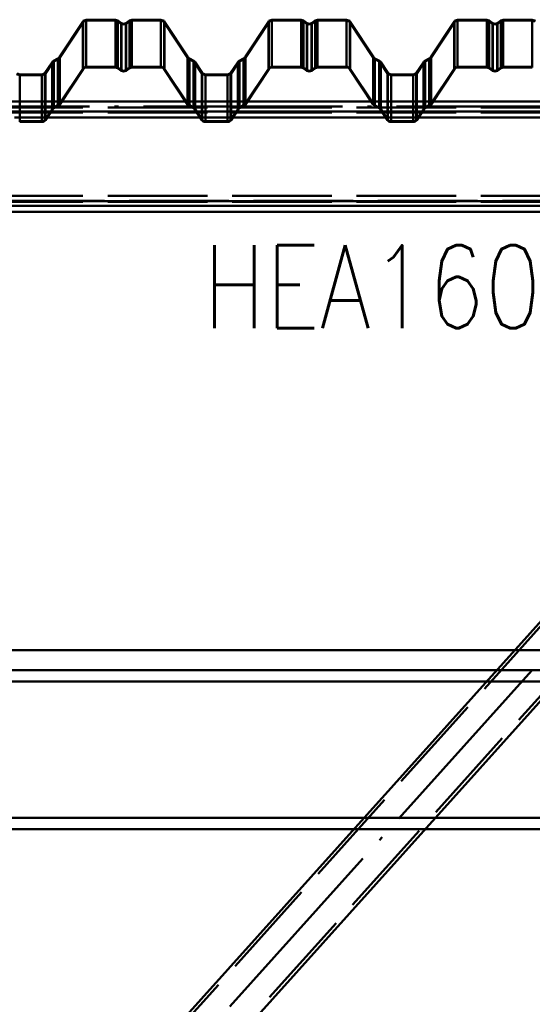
# Paper-space layout 'Layout1' of a CAD drawing. Extents: x -2 to 1033, y -36 to 596.
# Tile 78 of 256: x 80 to 95, y 477 to 507. Entities that reach past the tile are written whole.
import ezdxf

# ---------------------------------------------------------------- set-up
doc = ezdxf.new("R2010")
doc.units = 0
doc.linetypes.add('ACAD_ISO02W100', pattern=[15, 12, -3])
doc.linetypes.add('ACAD_ISO04W100', pattern=[30.5, 24, -3, 0.5, -3])
for name, color, linetype, lineweight in [('SS_JEŘÁBOVÁ DRÁHA', 11, 'CONTINUOUS', 50), ('SS_POPIS_PROFILU', 13, 'CONTINUOUS', 25), ('SS_VAZNICE', 123, 'CONTINUOUS', 50), ('SS_ZTUŽENÍ STĚNY', 203, 'CONTINUOUS', 50)]:
    doc.layers.add(name, color=color, linetype=linetype, lineweight=lineweight)
doc.layers.add('SS_PLECHY', color=7, linetype='CONTINUOUS', lineweight=50, true_color=0xb47846)
doc.styles.add('romans.shx', font='romans.shx', dxfattribs={"height": 5})

psp = doc.layouts.get("Layout1")

# ---------------------------------------------------------------- linework, layer by layer
at = {"layer": 'SS_JEŘÁBOVÁ DRÁHA', "color": 1, "linetype": 'Continuous', "ltscale": 0.25}
for p, q in [((94.6902, 487.985), (55.2, 487.985)), ((94.1511, 487.385), (55.2, 487.385)), ((55.2, 487.045), (93.8456, 487.045)), ((90.1441, 482.925), (55.2, 482.925)), ((128.705, 482.925), (92.295, 482.925)), ((89.8386, 482.585), (55.2, 482.585)), ((129.0105, 482.585), (91.9895, 482.585))]:
    psp.add_line(p, q, dxfattribs=at)
at = {"layer": 'SS_JEŘÁBOVÁ DRÁHA', "color": 3, "linetype": 'ACAD_ISO02W100', "ltscale": 0.25}
for p, q in [((96.8411, 487.985), (94.6902, 487.985)), ((96.302, 487.385), (94.1511, 487.385)), ((93.8456, 487.045), (95.9965, 487.045)), ((92.295, 482.925), (90.1441, 482.925)), ((91.9895, 482.585), (89.8386, 482.585))]:
    psp.add_line(p, q, dxfattribs=at)
at = {"layer": 'SS_JEŘÁBOVÁ DRÁHA', "color": 7, "linetype": 'ACAD_ISO04W100', "ltscale": 0.25}
for p, q in [((171, 487.385), (53.2, 487.385)), ((167.9, 482.585), (50.8, 482.585))]:
    psp.add_line(p, q, dxfattribs=at)
at = {"layer": 'SS_PLECHY', "color": 5, "linetype": 'Continuous', "ltscale": 0.25}
for p, q in [((81.7763, 507.0036), (81.6843, 506.9653)), ((82.6542, 507.0036), (81.7763, 507.0036)), ((81.7763, 505.5812), (81.7763, 507.0036)), ((82.7282, 506.9804), (82.6542, 507.0036)), ((82.6542, 505.5812), (82.6542, 507.0036)), ((83.1492, 507.0036), (83.0752, 506.9804)), ((84.0271, 507.0036), (83.1492, 507.0036)), ((83.1492, 505.5812), (83.1492, 507.0036)), ((84.119, 506.9653), (84.0271, 507.0036)), ((84.0271, 505.5812), (84.0271, 507.0036)), ((87.3743, 507.0036), (87.2823, 506.9653)), ((88.2522, 507.0036), (87.3743, 507.0036)), ((87.3743, 505.5812), (87.3743, 507.0036)), ((88.3262, 506.9804), (88.2522, 507.0036)), ((88.2522, 505.5812), (88.2522, 507.0036)), ((88.7472, 507.0036), (88.6732, 506.9804)), ((89.6251, 507.0036), (88.7472, 507.0036)), ((88.7472, 505.5812), (88.7472, 507.0036)), ((89.717, 506.9653), (89.6251, 507.0036)), ((89.6251, 505.5812), (89.6251, 507.0036)), ((92.9723, 507.0036), (92.8803, 506.9653)), ((93.8502, 507.0036), (92.9723, 507.0036)), ((92.9723, 505.5812), (92.9723, 507.0036)), ((93.9242, 506.9804), (93.8502, 507.0036)), ((93.8502, 505.5812), (93.8502, 507.0036)), ((94.3452, 507.0036), (94.2712, 506.9804)), ((95.2231, 507.0036), (94.3452, 507.0036)), ((94.3452, 505.5812), (94.3452, 507.0036)), ((95.315, 506.9653), (95.2231, 507.0036)), ((95.2231, 505.5812), (95.2231, 507.0036)), ((81.6678, 506.9449), (80.961, 505.8694)), ((81.6843, 506.9653), (81.6678, 506.9449)), ((81.6678, 505.5231), (81.6678, 506.9449)), ((82.8391, 506.9033), (82.7282, 506.9804)), ((82.7282, 505.5582), (82.7282, 506.9804)), ((82.9017, 506.8836), (82.8391, 506.9033)), ((82.8391, 505.4818), (82.8391, 506.9033)), ((82.9643, 506.9033), (82.9017, 506.8836)), ((83.0752, 506.9804), (82.9643, 506.9033)), ((82.9643, 505.4818), (82.9643, 506.9033)), ((83.0752, 505.5582), (83.0752, 506.9804)), ((84.1356, 506.9449), (84.119, 506.9653)), ((84.8424, 505.8694), (84.1356, 506.9449)), ((84.1356, 505.5231), (84.1356, 506.9449)), ((87.2658, 506.9449), (86.559, 505.8694)), ((87.2823, 506.9653), (87.2658, 506.9449)), ((87.2658, 505.5231), (87.2658, 506.9449)), ((88.4371, 506.9033), (88.3262, 506.9804)), ((88.3262, 505.5582), (88.3262, 506.9804)), ((88.4997, 506.8836), (88.4371, 506.9033)), ((88.4371, 505.4818), (88.4371, 506.9033)), ((88.5623, 506.9033), (88.4997, 506.8836)), ((88.6732, 506.9804), (88.5623, 506.9033)), ((88.5623, 505.4818), (88.5623, 506.9033)), ((88.6732, 505.5582), (88.6732, 506.9804)), ((89.7336, 506.9449), (89.717, 506.9653)), ((90.4404, 505.8694), (89.7336, 506.9449)), ((89.7336, 505.5231), (89.7336, 506.9449)), ((92.8638, 506.9449), (92.157, 505.8694)), ((92.8803, 506.9653), (92.8638, 506.9449)), ((92.8638, 505.5231), (92.8638, 506.9449)), ((94.0351, 506.9033), (93.9242, 506.9804)), ((93.9242, 505.5582), (93.9242, 506.9804)), ((94.0977, 506.8836), (94.0351, 506.9033)), ((94.0351, 505.4818), (94.0351, 506.9033)), ((94.1603, 506.9033), (94.0977, 506.8836)), ((94.2712, 506.9804), (94.1603, 506.9033)), ((94.1603, 505.4818), (94.1603, 506.9033)), ((94.2712, 505.5582), (94.2712, 506.9804)), ((80.9213, 505.8329), (80.7886, 505.7613)), ((80.947, 505.8521), (80.9213, 505.8329)), ((80.9213, 504.4208), (80.9213, 505.8329)), ((80.961, 505.8694), (80.947, 505.8521)), ((80.961, 504.457), (80.961, 505.8694)), ((84.8564, 505.8521), (84.8424, 505.8694)), ((84.8424, 504.457), (84.8424, 505.8694)), ((84.8821, 505.8329), (84.8564, 505.8521)), ((85.0148, 505.7613), (84.8821, 505.8329)), ((84.8821, 504.4208), (84.8821, 505.8329)), ((86.5193, 505.8329), (86.3866, 505.7613)), ((86.545, 505.8521), (86.5193, 505.8329)), ((86.5193, 504.4208), (86.5193, 505.8329)), ((86.559, 505.8694), (86.545, 505.8521)), ((86.559, 504.457), (86.559, 505.8694)), ((90.4544, 505.8521), (90.4404, 505.8694)), ((90.4404, 504.457), (90.4404, 505.8694)), ((90.4801, 505.8329), (90.4544, 505.8521)), ((90.6128, 505.7613), (90.4801, 505.8329)), ((90.4801, 504.4208), (90.4801, 505.8329)), ((92.1173, 505.8329), (91.9846, 505.7613)), ((92.143, 505.8521), (92.1173, 505.8329)), ((92.1173, 504.4208), (92.1173, 505.8329)), ((92.157, 505.8694), (92.143, 505.8521)), ((92.157, 504.457), (92.157, 505.8694)), ((80.7417, 505.7182), (80.5299, 505.3959)), ((80.7582, 505.7386), (80.7417, 505.7182)), ((80.7417, 504.3071), (80.7417, 505.7182)), ((80.7886, 505.7613), (80.7582, 505.7386)), ((80.7886, 504.3498), (80.7886, 505.7613)), ((80.961, 504.457), (81.6678, 505.5231)), ((80.9777, 504.446), (81.6845, 505.5121)), ((81.7763, 505.5812), (82.6542, 505.5812)), ((81.7763, 505.5613), (82.6542, 505.5613)), ((82.7168, 505.5418), (82.8277, 505.4654)), ((82.7282, 505.5582), (82.8391, 505.4818)), ((82.9643, 505.4818), (83.0752, 505.5582)), ((82.9757, 505.4654), (83.0866, 505.5418)), ((83.1492, 505.5812), (84.0271, 505.5812)), ((83.1492, 505.5613), (84.0271, 505.5613)), ((84.1189, 505.5121), (84.8257, 504.446)), ((84.1356, 505.5231), (84.8424, 504.457)), ((85.0451, 505.7386), (85.0148, 505.7613)), ((85.0148, 504.3498), (85.0148, 505.7613)), ((85.0617, 505.7182), (85.0451, 505.7386)), ((85.2735, 505.3959), (85.0617, 505.7182)), ((85.0617, 504.3071), (85.0617, 505.7182)), ((86.3397, 505.7182), (86.1279, 505.3959)), ((86.3562, 505.7386), (86.3397, 505.7182)), ((86.3397, 504.3071), (86.3397, 505.7182)), ((86.3866, 505.7613), (86.3562, 505.7386)), ((86.3866, 504.3498), (86.3866, 505.7613)), ((86.559, 504.457), (87.2658, 505.5231)), ((86.5757, 504.446), (87.2825, 505.5121)), ((87.3743, 505.5812), (88.2522, 505.5812)), ((87.3743, 505.5613), (88.2522, 505.5613)), ((88.3148, 505.5418), (88.4257, 505.4654)), ((88.3262, 505.5582), (88.4371, 505.4818)), ((88.5623, 505.4818), (88.6732, 505.5582)), ((88.5737, 505.4654), (88.6846, 505.5418)), ((88.7472, 505.5812), (89.6251, 505.5812)), ((88.7472, 505.5613), (89.6251, 505.5613)), ((89.7169, 505.5121), (90.4237, 504.446)), ((89.7336, 505.5231), (90.4404, 504.457)), ((90.6431, 505.7386), (90.6128, 505.7613)), ((90.6128, 504.3498), (90.6128, 505.7613)), ((90.6597, 505.7182), (90.6431, 505.7386)), ((90.8715, 505.3959), (90.6597, 505.7182)), ((90.6597, 504.3071), (90.6597, 505.7182)), ((91.9377, 505.7182), (91.7259, 505.3959)), ((91.9542, 505.7386), (91.9377, 505.7182)), ((91.9377, 504.3071), (91.9377, 505.7182)), ((91.9846, 505.7613), (91.9542, 505.7386)), ((91.9846, 504.3498), (91.9846, 505.7613)), ((92.157, 504.457), (92.8638, 505.5231)), ((92.1737, 504.446), (92.8805, 505.5121)), ((92.9723, 505.5812), (93.8502, 505.5812)), ((92.9723, 505.5613), (93.8502, 505.5613)), ((93.9128, 505.5418), (94.0237, 505.4654)), ((93.9242, 505.5582), (94.0351, 505.4818)), ((94.1603, 505.4818), (94.2712, 505.5582)), ((94.1717, 505.4654), (94.2826, 505.5418)), ((94.3452, 505.5812), (95.2231, 505.5812)), ((94.3452, 505.5613), (95.2231, 505.5613)), ((79.7673, 505.3463), (79.6895, 505.3787)), ((80.4381, 505.3463), (79.7673, 505.3463)), ((79.7673, 503.9385), (79.7673, 505.3463)), ((80.5159, 505.3787), (80.4381, 505.3463)), ((80.4381, 503.9385), (80.4381, 505.3463)), ((80.5299, 505.3959), (80.5159, 505.3787)), ((80.5299, 503.9877), (80.5299, 505.3959)), ((85.2875, 505.3787), (85.2735, 505.3959)), ((85.2735, 503.9877), (85.2735, 505.3959)), ((85.3653, 505.3463), (85.2875, 505.3787)), ((86.0361, 505.3463), (85.3653, 505.3463)), ((85.3653, 503.9385), (85.3653, 505.3463)), ((86.1139, 505.3787), (86.0361, 505.3463)), ((86.0361, 503.9385), (86.0361, 505.3463)), ((86.1279, 505.3959), (86.1139, 505.3787)), ((86.1279, 503.9877), (86.1279, 505.3959)), ((90.8855, 505.3787), (90.8715, 505.3959)), ((90.8715, 503.9877), (90.8715, 505.3959)), ((90.9633, 505.3463), (90.8855, 505.3787)), ((91.6341, 505.3463), (90.9633, 505.3463)), ((90.9633, 503.9385), (90.9633, 505.3463)), ((91.7119, 505.3787), (91.6341, 505.3463)), ((91.6341, 503.9385), (91.6341, 505.3463)), ((91.7259, 505.3959), (91.7119, 505.3787)), ((91.7259, 503.9877), (91.7259, 505.3959)), ((80.7886, 504.3498), (80.9213, 504.4208)), ((80.7981, 504.3323), (80.9308, 504.4033)), ((84.8726, 504.4033), (85.0053, 504.3323)), ((84.8821, 504.4208), (85.0148, 504.3498)), ((86.3866, 504.3498), (86.5193, 504.4208)), ((86.3961, 504.3323), (86.5288, 504.4033)), ((90.4706, 504.4033), (90.6033, 504.3323)), ((90.4801, 504.4208), (90.6128, 504.3498)), ((91.9846, 504.3498), (92.1173, 504.4208)), ((91.9941, 504.3323), (92.1268, 504.4033)), ((80.5299, 503.9877), (80.7417, 504.3071)), ((80.5466, 503.9767), (80.7584, 504.2961)), ((85.045, 504.2961), (85.2568, 503.9767)), ((85.0617, 504.3071), (85.2735, 503.9877)), ((86.1279, 503.9877), (86.3397, 504.3071)), ((86.1446, 503.9767), (86.3564, 504.2961)), ((90.643, 504.2961), (90.8548, 503.9767)), ((90.6597, 504.3071), (90.8715, 503.9877)), ((91.7259, 503.9877), (91.9377, 504.3071)), ((91.7426, 503.9767), (91.9544, 504.2961)), ((79.7673, 503.9385), (80.4381, 503.9385)), ((79.7673, 503.9186), (80.4381, 503.9186)), ((85.3653, 503.9385), (86.0361, 503.9385)), ((85.3653, 503.9186), (86.0361, 503.9186)), ((90.9633, 503.9385), (91.6341, 503.9385)), ((90.9633, 503.9186), (91.6341, 503.9186))]:
    psp.add_line(p, q, dxfattribs=at)
at = {"layer": 'SS_PLECHY', "color": 5, "linetype": 'ACAD_ISO02W100', "ltscale": 0.25}
for p, q in [((81.6845, 506.9339), (80.9777, 505.8583)), ((81.6985, 506.9511), (81.6845, 506.9339)), ((81.6845, 506.9339), (81.6845, 505.5121)), ((81.7763, 506.9835), (81.6985, 506.9511)), ((82.6542, 506.9835), (81.7763, 506.9835)), ((82.7168, 506.9638), (82.6542, 506.9835)), ((82.8277, 506.8867), (82.7168, 506.9638)), ((82.7168, 506.9638), (82.7168, 505.5418)), ((82.9017, 506.8635), (82.8277, 506.8867)), ((82.8277, 506.8867), (82.8277, 505.4654)), ((82.9757, 506.8867), (82.9017, 506.8635)), ((83.0866, 506.9638), (82.9757, 506.8867)), ((82.9757, 506.8867), (82.9757, 505.4654)), ((83.1492, 506.9835), (83.0866, 506.9638)), ((83.0866, 506.9638), (83.0866, 505.5418)), ((84.0271, 506.9835), (83.1492, 506.9835)), ((84.1049, 506.9511), (84.0271, 506.9835)), ((84.1189, 506.9339), (84.1049, 506.9511)), ((84.8257, 505.8583), (84.1189, 506.9339)), ((84.1189, 506.9339), (84.1189, 505.5121)), ((87.2825, 506.9339), (86.5757, 505.8583)), ((87.2965, 506.9511), (87.2825, 506.9339)), ((87.2825, 506.9339), (87.2825, 505.5121)), ((87.3743, 506.9835), (87.2965, 506.9511)), ((88.2522, 506.9835), (87.3743, 506.9835)), ((88.3148, 506.9638), (88.2522, 506.9835)), ((88.4257, 506.8867), (88.3148, 506.9638)), ((88.3148, 506.9638), (88.3148, 505.5418)), ((88.4997, 506.8635), (88.4257, 506.8867)), ((88.4257, 506.8867), (88.4257, 505.4654)), ((88.5737, 506.8867), (88.4997, 506.8635)), ((88.6846, 506.9638), (88.5737, 506.8867)), ((88.5737, 506.8867), (88.5737, 505.4654)), ((88.7472, 506.9835), (88.6846, 506.9638)), ((88.6846, 506.9638), (88.6846, 505.5418)), ((89.6251, 506.9835), (88.7472, 506.9835)), ((89.7029, 506.9511), (89.6251, 506.9835)), ((89.7169, 506.9339), (89.7029, 506.9511)), ((90.4237, 505.8583), (89.7169, 506.9339)), ((89.7169, 506.9339), (89.7169, 505.5121)), ((92.8805, 506.9339), (92.1737, 505.8583)), ((92.8945, 506.9511), (92.8805, 506.9339)), ((92.8805, 506.9339), (92.8805, 505.5121)), ((92.9723, 506.9835), (92.8945, 506.9511)), ((93.8502, 506.9835), (92.9723, 506.9835)), ((93.9128, 506.9638), (93.8502, 506.9835)), ((94.0237, 506.8867), (93.9128, 506.9638)), ((93.9128, 506.9638), (93.9128, 505.5418)), ((94.0977, 506.8635), (94.0237, 506.8867)), ((94.0237, 506.8867), (94.0237, 505.4654)), ((94.1717, 506.8867), (94.0977, 506.8635)), ((94.2826, 506.9638), (94.1717, 506.8867)), ((94.1717, 506.8867), (94.1717, 505.4654)), ((94.3452, 506.9835), (94.2826, 506.9638)), ((94.2826, 506.9638), (94.2826, 505.5418)), ((95.2231, 506.9835), (94.3452, 506.9835)), ((95.3009, 506.9511), (95.2231, 506.9835)), ((80.9308, 505.8152), (80.7981, 505.7436)), ((80.9611, 505.8379), (80.9308, 505.8152)), ((80.9308, 505.8152), (80.9308, 504.4033)), ((80.9777, 505.8583), (80.9611, 505.8379)), ((80.9777, 505.8583), (80.9777, 504.446)), ((84.8422, 505.8379), (84.8257, 505.8583)), ((84.8257, 505.8583), (84.8257, 504.446)), ((84.8726, 505.8152), (84.8422, 505.8379)), ((85.0053, 505.7436), (84.8726, 505.8152)), ((84.8726, 505.8152), (84.8726, 504.4033)), ((86.5288, 505.8152), (86.3961, 505.7436)), ((86.5591, 505.8379), (86.5288, 505.8152)), ((86.5288, 505.8152), (86.5288, 504.4033)), ((86.5757, 505.8583), (86.5591, 505.8379)), ((86.5757, 505.8583), (86.5757, 504.446)), ((90.4402, 505.8379), (90.4237, 505.8583)), ((90.4237, 505.8583), (90.4237, 504.446)), ((90.4706, 505.8152), (90.4402, 505.8379)), ((90.6033, 505.7436), (90.4706, 505.8152)), ((90.4706, 505.8152), (90.4706, 504.4033)), ((92.1268, 505.8152), (91.9941, 505.7436)), ((92.1571, 505.8379), (92.1268, 505.8152)), ((92.1268, 505.8152), (92.1268, 504.4033)), ((92.1737, 505.8583), (92.1571, 505.8379)), ((92.1737, 505.8583), (92.1737, 504.446)), ((80.7584, 505.7071), (80.5466, 505.3849)), ((80.7724, 505.7244), (80.7584, 505.7071)), ((80.7584, 505.7071), (80.7584, 504.2961)), ((80.7981, 505.7436), (80.7724, 505.7244)), ((80.7981, 505.7436), (80.7981, 504.3323)), ((81.7763, 505.5613), (81.7763, 505.5812)), ((82.6542, 505.5613), (82.6542, 505.5812)), ((83.1492, 505.5613), (83.1492, 505.5812)), ((84.0271, 505.5613), (84.0271, 505.5812)), ((85.031, 505.7244), (85.0053, 505.7436)), ((85.0053, 505.7436), (85.0053, 504.3323)), ((85.045, 505.7071), (85.031, 505.7244)), ((85.2568, 505.3849), (85.045, 505.7071)), ((85.045, 505.7071), (85.045, 504.2961)), ((86.3564, 505.7071), (86.1446, 505.3849)), ((86.3704, 505.7244), (86.3564, 505.7071)), ((86.3564, 505.7071), (86.3564, 504.2961)), ((86.3961, 505.7436), (86.3704, 505.7244)), ((86.3961, 505.7436), (86.3961, 504.3323)), ((87.3743, 505.5613), (87.3743, 505.5812)), ((88.2522, 505.5613), (88.2522, 505.5812)), ((88.7472, 505.5613), (88.7472, 505.5812)), ((89.6251, 505.5613), (89.6251, 505.5812)), ((90.629, 505.7244), (90.6033, 505.7436)), ((90.6033, 505.7436), (90.6033, 504.3323)), ((90.643, 505.7071), (90.629, 505.7244)), ((90.8548, 505.3849), (90.643, 505.7071)), ((90.643, 505.7071), (90.643, 504.2961)), ((91.9544, 505.7071), (91.7426, 505.3849)), ((91.9684, 505.7244), (91.9544, 505.7071)), ((91.9544, 505.7071), (91.9544, 504.2961)), ((91.9941, 505.7436), (91.9684, 505.7244)), ((91.9941, 505.7436), (91.9941, 504.3323)), ((92.9723, 505.5613), (92.9723, 505.5812)), ((93.8502, 505.5613), (93.8502, 505.5812)), ((94.3452, 505.5613), (94.3452, 505.5812)), ((95.2231, 505.5613), (95.2231, 505.5812)), ((79.7673, 505.3262), (79.6753, 505.3645)), ((80.4381, 505.3262), (79.7673, 505.3262)), ((80.53, 505.3645), (80.4381, 505.3262)), ((80.5466, 505.3849), (80.53, 505.3645)), ((80.5466, 505.3849), (80.5466, 503.9767)), ((85.2733, 505.3645), (85.2568, 505.3849)), ((85.2568, 505.3849), (85.2568, 503.9767)), ((85.3653, 505.3262), (85.2733, 505.3645)), ((86.0361, 505.3262), (85.3653, 505.3262)), ((86.128, 505.3645), (86.0361, 505.3262)), ((86.1446, 505.3849), (86.128, 505.3645)), ((86.1446, 505.3849), (86.1446, 503.9767)), ((90.8713, 505.3645), (90.8548, 505.3849)), ((90.8548, 505.3849), (90.8548, 503.9767)), ((90.9633, 505.3262), (90.8713, 505.3645)), ((91.6341, 505.3262), (90.9633, 505.3262)), ((91.726, 505.3645), (91.6341, 505.3262)), ((91.7426, 505.3849), (91.726, 505.3645)), ((91.7426, 505.3849), (91.7426, 503.9767)), ((79.7673, 503.9186), (79.7673, 503.9385)), ((80.4381, 503.9186), (80.4381, 503.9385)), ((85.3653, 503.9186), (85.3653, 503.9385)), ((86.0361, 503.9186), (86.0361, 503.9385)), ((90.9633, 503.9186), (90.9633, 503.9385)), ((91.6341, 503.9186), (91.6341, 503.9385))]:
    psp.add_line(p, q, dxfattribs=at)
at = {"layer": 'SS_PLECHY', "color": 5, "linetype": 'Continuous', "ltscale": 0.25, "extrusion": (7.11947e-13, 0.093704, -0.9956)}
psp.add_arc((-81.7763, 503.2279, 47.3626), 0.13, 33.42481, 90, dxfattribs=at)
at = {"layer": 'SS_PLECHY', "color": 5, "linetype": 'Continuous', "ltscale": 0.25, "extrusion": (2.49416e-13, 0.093704, -0.9956)}
psp.add_arc((-81.7763, 503.2279, 47.3626), 0.11, 33.42481, 90, dxfattribs=at)
at = {"layer": 'SS_PLECHY', "color": 5, "linetype": 'Continuous', "ltscale": 0.25, "extrusion": (-5.80872e-13, 0.093704, -0.9956)}
psp.add_arc((-82.6542, 503.2279, 47.3626), 0.13, 90, 124.70088, dxfattribs=at)
at = {"layer": 'SS_PLECHY', "color": 5, "linetype": 'Continuous', "ltscale": 0.25, "extrusion": (-3.72372e-14, 0.093704, -0.9956)}
psp.add_arc((-82.6542, 503.2279, 47.3626), 0.11, 90, 124.70088, dxfattribs=at)
at = {"layer": 'SS_PLECHY', "color": 5, "linetype": 'Continuous', "ltscale": 0.25, "extrusion": (2.31825e-13, 0.093704, -0.9956)}
psp.add_arc((-83.1492, 503.2279, 47.3626), 0.13, 55.29912, 90, dxfattribs=at)
at = {"layer": 'SS_PLECHY', "color": 5, "linetype": 'Continuous', "ltscale": 0.25, "extrusion": (4.66058e-13, 0.093704, -0.9956)}
psp.add_arc((-83.1492, 503.2279, 47.3626), 0.11, 55.29912, 90, dxfattribs=at)
at = {"layer": 'SS_PLECHY', "color": 5, "linetype": 'Continuous', "ltscale": 0.25, "extrusion": (-2.36974e-13, 0.093704, -0.9956)}
psp.add_arc((-84.0271, 503.2279, 47.3626), 0.13, 90, 146.57519, dxfattribs=at)
at = {"layer": 'SS_PLECHY', "color": 5, "linetype": 'Continuous', "ltscale": 0.25, "extrusion": (-2.2546e-13, 0.093704, -0.9956)}
psp.add_arc((-84.0271, 503.2279, 47.3626), 0.11, 90, 146.57519, dxfattribs=at)
at = {"layer": 'SS_PLECHY', "color": 5, "linetype": 'Continuous', "ltscale": 0.25, "extrusion": (1.37308e-12, 0.093704, -0.9956)}
psp.add_arc((-87.3743, 503.2279, 47.3626), 0.13, 33.42481, 90, dxfattribs=at)
at = {"layer": 'SS_PLECHY', "color": 5, "linetype": 'Continuous', "ltscale": 0.25, "extrusion": (1.01866e-12, 0.093704, -0.9956)}
psp.add_arc((-87.3743, 503.2279, 47.3626), 0.11, 33.42481, 90, dxfattribs=at)
at = {"layer": 'SS_PLECHY', "color": 5, "linetype": 'Continuous', "ltscale": 0.25, "extrusion": (-8.46116e-13, 0.093704, -0.9956)}
psp.add_arc((-88.2522, 503.2279, 47.3626), 0.13, 90, 124.70088, dxfattribs=at)
at = {"layer": 'SS_PLECHY', "color": 5, "linetype": 'Continuous', "ltscale": 0.25, "extrusion": (-3.45862e-13, 0.093704, -0.9956)}
psp.add_arc((-88.2522, 503.2279, 47.3626), 0.11, 90, 124.70088, dxfattribs=at)
at = {"layer": 'SS_PLECHY', "color": 5, "linetype": 'Continuous', "ltscale": 0.25, "extrusion": (7.63474e-13, 0.093704, -0.9956)}
psp.add_arc((-88.7472, 503.2279, 47.3626), 0.13, 55.29912, 90, dxfattribs=at)
at = {"layer": 'SS_PLECHY', "color": 5, "linetype": 'Continuous', "ltscale": 0.25, "extrusion": (7.26022e-13, 0.093704, -0.9956)}
psp.add_arc((-88.7472, 503.2279, 47.3626), 0.11, 55.29912, 90, dxfattribs=at)
at = {"layer": 'SS_PLECHY', "color": 5, "linetype": 'Continuous', "ltscale": 0.25, "extrusion": (-5.83175e-13, 0.093704, -0.9956)}
psp.add_arc((-89.6251, 503.2279, 47.3626), 0.13, 90, 146.57519, dxfattribs=at)
at = {"layer": 'SS_PLECHY', "color": 5, "linetype": 'Continuous', "ltscale": 0.25, "extrusion": (-6.34629e-13, 0.093704, -0.9956)}
psp.add_arc((-89.6251, 503.2279, 47.3626), 0.11, 90, 146.57519, dxfattribs=at)
at = {"layer": 'SS_PLECHY', "color": 5, "linetype": 'Continuous', "ltscale": 0.25, "extrusion": (2.03424e-12, 0.093704, -0.9956)}
psp.add_arc((-92.9723, 503.2279, 47.3626), 0.13, 33.42481, 90, dxfattribs=at)
at = {"layer": 'SS_PLECHY', "color": 5, "linetype": 'Continuous', "ltscale": 0.25, "extrusion": (1.80002e-12, 0.093704, -0.9956)}
psp.add_arc((-92.9723, 503.2279, 47.3626), 0.11, 33.42481, 90, dxfattribs=at)
at = {"layer": 'SS_PLECHY', "color": 5, "linetype": 'Continuous', "ltscale": 0.25, "extrusion": (-1.11134e-12, 0.093704, -0.9956)}
psp.add_arc((-93.8502, 503.2279, 47.3626), 0.13, 90, 124.70088, dxfattribs=at)
at = {"layer": 'SS_PLECHY', "color": 5, "linetype": 'Continuous', "ltscale": 0.25, "extrusion": (-6.5931e-13, 0.093704, -0.9956)}
psp.add_arc((-93.8502, 503.2279, 47.3626), 0.11, 90, 124.70088, dxfattribs=at)
at = {"layer": 'SS_PLECHY', "color": 5, "linetype": 'Continuous', "ltscale": 0.25, "extrusion": (1.15486e-12, 0.093704, -0.9956)}
psp.add_arc((-94.3452, 503.2279, 47.3626), 0.13, 55.29912, 90, dxfattribs=at)
at = {"layer": 'SS_PLECHY', "color": 5, "linetype": 'Continuous', "ltscale": 0.25, "extrusion": (6.64751e-13, 0.093704, -0.9956)}
psp.add_arc((-94.3452, 503.2279, 47.3626), 0.11, 55.29912, 90, dxfattribs=at)
at = {"layer": 'SS_PLECHY', "color": 5, "linetype": 'Continuous', "ltscale": 0.25, "extrusion": (1.09487e-13, -0.093704, 0.9956)}
psp.add_arc((82.9017, 503.3474, -47.3739), 0.13, 235.29912, 304.70088, dxfattribs=at)
at = {"layer": 'SS_PLECHY', "color": 5, "linetype": 'Continuous', "ltscale": 0.25, "extrusion": (-5.83107e-13, -0.093704, 0.9956)}
psp.add_arc((82.9017, 503.3474, -47.3739), 0.11, 235.29912, 304.70088, dxfattribs=at)
at = {"layer": 'SS_PLECHY', "color": 5, "linetype": 'Continuous', "ltscale": 0.25, "extrusion": (-7.64157e-13, -0.093704, 0.9956)}
psp.add_arc((88.4997, 503.3474, -47.3739), 0.13, 235.29912, 304.70088, dxfattribs=at)
at = {"layer": 'SS_PLECHY', "color": 5, "linetype": 'Continuous', "ltscale": 0.25, "extrusion": (-8.3665e-13, -0.093704, 0.9956)}
psp.add_arc((88.4997, 503.3474, -47.3739), 0.11, 235.29912, 304.70088, dxfattribs=at)
at = {"layer": 'SS_PLECHY', "color": 5, "linetype": 'Continuous', "ltscale": 0.25, "extrusion": (-8.64782e-13, -0.093704, 0.9956)}
psp.add_arc((94.0977, 503.3474, -47.3739), 0.13, 235.29912, 304.70088, dxfattribs=at)
at = {"layer": 'SS_PLECHY', "color": 5, "linetype": 'Continuous', "ltscale": 0.25, "extrusion": (-1.06309e-12, -0.093704, 0.9956)}
psp.add_arc((94.0977, 503.3474, -47.3739), 0.11, 235.29912, 304.70088, dxfattribs=at)
at = {"layer": 'SS_PLECHY', "color": 5, "linetype": 'Continuous', "ltscale": 0.25, "extrusion": (-7.3421e-13, 0.093704, -0.9956)}
psp.add_arc((-80.8502, 502.0173, 47.2487), 0.13, 33.42481, 61.736, dxfattribs=at)
at = {"layer": 'SS_PLECHY', "color": 5, "linetype": 'Continuous', "ltscale": 0.25, "extrusion": (-1.06545e-12, 0.093704, -0.9956)}
psp.add_arc((-80.8502, 502.0173, 47.2487), 0.11, 33.42481, 61.736, dxfattribs=at)
at = {"layer": 'SS_PLECHY', "color": 5, "linetype": 'Continuous', "ltscale": 0.25, "extrusion": (-7.8024e-13, -0.093704, 0.9956)}
psp.add_arc((80.8692, 502.2975, -47.2751), 0.11, 298.264, 326.57519, dxfattribs=at)
at = {"layer": 'SS_PLECHY', "color": 5, "linetype": 'Continuous', "ltscale": 0.25, "extrusion": (-9.72905e-13, -0.093704, 0.9956)}
psp.add_arc((80.8692, 502.2975, -47.2751), 0.13, 298.264, 326.57519, dxfattribs=at)
at = {"layer": 'SS_PLECHY', "color": 5, "linetype": 'Continuous', "ltscale": 0.25, "extrusion": (5.31669e-13, -0.093704, 0.9956)}
psp.add_arc((84.9342, 502.2975, -47.2751), 0.13, 213.42481, 241.736, dxfattribs=at)
at = {"layer": 'SS_PLECHY', "color": 5, "linetype": 'Continuous', "ltscale": 0.25, "extrusion": (5.51876e-13, -0.093704, 0.9956)}
psp.add_arc((84.9342, 502.2975, -47.2751), 0.11, 213.42481, 241.736, dxfattribs=at)
at = {"layer": 'SS_PLECHY', "color": 5, "linetype": 'Continuous', "ltscale": 0.25, "extrusion": (4.11265e-13, 0.093704, -0.9956)}
psp.add_arc((-84.9532, 502.0173, 47.2487), 0.11, 118.264, 146.57519, dxfattribs=at)
at = {"layer": 'SS_PLECHY', "color": 5, "linetype": 'Continuous', "ltscale": 0.25, "extrusion": (8.1135e-13, 0.093704, -0.9956)}
psp.add_arc((-84.9532, 502.0173, 47.2487), 0.13, 118.264, 146.57519, dxfattribs=at)
at = {"layer": 'SS_PLECHY', "color": 5, "linetype": 'Continuous', "ltscale": 0.25, "extrusion": (-1.55265e-13, 0.093704, -0.9956)}
psp.add_arc((-86.4482, 502.0173, 47.2487), 0.13, 33.42481, 61.736, dxfattribs=at)
at = {"layer": 'SS_PLECHY', "color": 5, "linetype": 'Continuous', "ltscale": 0.25, "extrusion": (-2.84096e-13, 0.093704, -0.9956)}
psp.add_arc((-86.4482, 502.0173, 47.2487), 0.11, 33.42481, 61.736, dxfattribs=at)
at = {"layer": 'SS_PLECHY', "color": 5, "linetype": 'Continuous', "ltscale": 0.25, "extrusion": (-1.7512e-13, -0.093704, 0.9956)}
psp.add_arc((86.4672, 502.2975, -47.2751), 0.11, 298.264, 326.57519, dxfattribs=at)
at = {"layer": 'SS_PLECHY', "color": 5, "linetype": 'Continuous', "ltscale": 0.25, "extrusion": (-4.60902e-13, -0.093704, 0.9956)}
psp.add_arc((86.4672, 502.2975, -47.2751), 0.13, 298.264, 326.57519, dxfattribs=at)
at = {"layer": 'SS_PLECHY', "color": 5, "linetype": 'Continuous', "ltscale": 0.25, "extrusion": (-1.19278e-13, -0.093704, 0.9956)}
psp.add_arc((90.5322, 502.2975, -47.2751), 0.13, 213.42481, 241.736, dxfattribs=at)
at = {"layer": 'SS_PLECHY', "color": 5, "linetype": 'Continuous', "ltscale": 0.25, "extrusion": (-2.17444e-13, -0.093704, 0.9956)}
psp.add_arc((90.5322, 502.2975, -47.2751), 0.11, 213.42481, 241.736, dxfattribs=at)
at = {"layer": 'SS_PLECHY', "color": 5, "linetype": 'Continuous', "ltscale": 0.25, "extrusion": (-1.84501e-13, 0.093704, -0.9956)}
psp.add_arc((-90.5512, 502.0173, 47.2487), 0.11, 118.264, 146.57519, dxfattribs=at)
at = {"layer": 'SS_PLECHY', "color": 5, "linetype": 'Continuous', "ltscale": 0.25, "extrusion": (3.39462e-13, 0.093704, -0.9956)}
psp.add_arc((-90.5512, 502.0173, 47.2487), 0.13, 118.264, 146.57519, dxfattribs=at)
at = {"layer": 'SS_PLECHY', "color": 5, "linetype": 'Continuous', "ltscale": 0.25, "extrusion": (5.77871e-13, 0.093704, -0.9956)}
psp.add_arc((-92.0462, 502.0173, 47.2487), 0.13, 33.42481, 61.736, dxfattribs=at)
at = {"layer": 'SS_PLECHY', "color": 5, "linetype": 'Continuous', "ltscale": 0.25, "extrusion": (4.85151e-13, 0.093704, -0.9956)}
psp.add_arc((-92.0462, 502.0173, 47.2487), 0.11, 33.42481, 61.736, dxfattribs=at)
at = {"layer": 'SS_PLECHY', "color": 5, "linetype": 'Continuous', "ltscale": 0.25, "extrusion": (4.29949e-13, -0.093704, 0.9956)}
psp.add_arc((92.0652, 502.2975, -47.2751), 0.11, 298.264, 326.57519, dxfattribs=at)
at = {"layer": 'SS_PLECHY', "color": 5, "linetype": 'Continuous', "ltscale": 0.25, "extrusion": (5.11018e-14, -0.093704, 0.9956)}
psp.add_arc((92.0652, 502.2975, -47.2751), 0.13, 298.264, 326.57519, dxfattribs=at)
at = {"layer": 'SS_PLECHY', "color": 5, "linetype": 'Continuous', "ltscale": 0.25, "extrusion": (-7.46554e-13, -0.093704, 0.9956)}
psp.add_arc((80.4381, 501.8303, -47.2311), 0.11, 270, 326.57519, dxfattribs=at)
at = {"layer": 'SS_PLECHY', "color": 5, "linetype": 'Continuous', "ltscale": 0.25, "extrusion": (-9.32616e-13, -0.093704, 0.9956)}
psp.add_arc((80.4381, 501.8303, -47.2311), 0.13, 270, 326.57519, dxfattribs=at)
at = {"layer": 'SS_PLECHY', "color": 5, "linetype": 'Continuous', "ltscale": 0.25, "extrusion": (9.2892e-13, -0.093704, 0.9956)}
psp.add_arc((85.3653, 501.8303, -47.2311), 0.13, 213.42481, 270, dxfattribs=at)
at = {"layer": 'SS_PLECHY', "color": 5, "linetype": 'Continuous', "ltscale": 0.25, "extrusion": (1.01241e-12, -0.093704, 0.9956)}
psp.add_arc((85.3653, 501.8303, -47.2311), 0.11, 213.42481, 270, dxfattribs=at)
at = {"layer": 'SS_PLECHY', "color": 5, "linetype": 'Continuous', "ltscale": 0.25, "extrusion": (-3.30981e-13, -0.093704, 0.9956)}
psp.add_arc((86.0361, 501.8303, -47.2311), 0.11, 270, 326.57519, dxfattribs=at)
at = {"layer": 'SS_PLECHY', "color": 5, "linetype": 'Continuous', "ltscale": 0.25, "extrusion": (-5.86401e-13, -0.093704, 0.9956)}
psp.add_arc((86.0361, 501.8303, -47.2311), 0.13, 270, 326.57519, dxfattribs=at)
at = {"layer": 'SS_PLECHY', "color": 5, "linetype": 'Continuous', "ltscale": 0.25, "extrusion": (2.67786e-13, -0.093704, 0.9956)}
psp.add_arc((90.9633, 501.8303, -47.2311), 0.13, 213.42481, 270, dxfattribs=at)
at = {"layer": 'SS_PLECHY', "color": 5, "linetype": 'Continuous', "ltscale": 0.25, "extrusion": (2.31052e-13, -0.093704, 0.9956)}
psp.add_arc((90.9633, 501.8303, -47.2311), 0.11, 213.42481, 270, dxfattribs=at)
at = {"layer": 'SS_PLECHY', "color": 5, "linetype": 'Continuous', "ltscale": 0.25, "extrusion": (7.81776e-14, -0.093704, 0.9956)}
psp.add_arc((91.6341, 501.8303, -47.2311), 0.11, 270, 326.57519, dxfattribs=at)
at = {"layer": 'SS_PLECHY', "color": 5, "linetype": 'Continuous', "ltscale": 0.25, "extrusion": (-2.34759e-13, -0.093704, 0.9956)}
psp.add_arc((91.6341, 501.8303, -47.2311), 0.13, 270, 326.57519, dxfattribs=at)
at = {"layer": 'SS_VAZNICE', "color": 7, "linetype": 'ACAD_ISO04W100', "ltscale": 0.25}
psp.add_line((53, 504.385), (168, 504.385), dxfattribs=at)
at = {"layer": 'SS_VAZNICE', "color": 3, "linetype": 'ACAD_ISO02W100', "ltscale": 0.25}
for p, q in [((167.925, 504.3558), (53.07, 504.3558)), ((81.0367, 504.535), (79.1687, 504.535)), ((86.6347, 504.535), (84.7667, 504.535)), ((92.2327, 504.535), (90.3647, 504.535)), ((167.925, 504.2115), (53.07, 504.2115)), ((167.925, 504.2002), (53.07, 504.2002)), ((79.4875, 504.2351), (80.7179, 504.2351)), ((79.6063, 504.0559), (80.5991, 504.0559)), ((85.0855, 504.2351), (86.3159, 504.2351)), ((85.2043, 504.0559), (86.1971, 504.0559)), ((90.6835, 504.2351), (91.9139, 504.2351)), ((90.8023, 504.0559), (91.7951, 504.0559)), ((167.925, 501.6875), (53.07, 501.6875)), ((53.07, 501.5432), (167.925, 501.5432)), ((167.925, 501.5083), (53.07, 501.5083))]:
    psp.add_line(p, q, dxfattribs=at)
at = {"layer": 'SS_VAZNICE', "color": 1, "linetype": 'Continuous', "ltscale": 0.25}
for p, q in [((84.7667, 504.535), (81.0367, 504.535)), ((90.3647, 504.535), (86.6347, 504.535)), ((95.9627, 504.535), (92.2327, 504.535)), ((80.5991, 504.0559), (85.2043, 504.0559)), ((80.7179, 504.2351), (85.0855, 504.2351)), ((86.1971, 504.0559), (90.8023, 504.0559)), ((86.3159, 504.2351), (90.6835, 504.2351)), ((91.7951, 504.0559), (96.4003, 504.0559)), ((91.9139, 504.2351), (96.2815, 504.2351)), ((55.2, 501.532), (165.4, 501.532)), ((55.2, 501.3877), (165.4, 501.3877)), ((55.2, 501.2085), (165.4, 501.2085))]:
    psp.add_line(p, q, dxfattribs=at)
at = {"layer": 'SS_ZTUŽENÍ STĚNY', "color": 7, "linetype": 'ACAD_ISO04W100', "ltscale": 0.25}
psp.add_line((110.5, 504.385), (53, 440.385), dxfattribs=at)
at = {"layer": 'SS_ZTUŽENÍ STĚNY', "color": 3, "linetype": 'ACAD_ISO02W100', "ltscale": 0.25}
for p, q in [((53.6784, 442.1875), (106.8748, 501.3975)), ((54.7198, 441.2519), (108.7569, 501.3975))]:
    psp.add_line(p, q, dxfattribs=at)
at = {"layer": 'SS_ZTUŽENÍ STĚNY', "color": 1, "linetype": 'Continuous', "ltscale": 0.25}
for p, q in [((55.2, 441.6367), (108.7215, 501.2085)), ((106.5706, 501.2085), (55.2, 444.0308))]:
    psp.add_line(p, q, dxfattribs=at)

# ---------------------------------------------------------------- texts
at = {"layer": 'SS_POPIS_PROFILU', "color": 13, "style": 'romans.shx', "width": 0.8}
psp.add_text('HEA160', height=2.5, dxfattribs=at).set_placement((85.2983, 497.6985))

doc.saveas('drawing.dxf')
